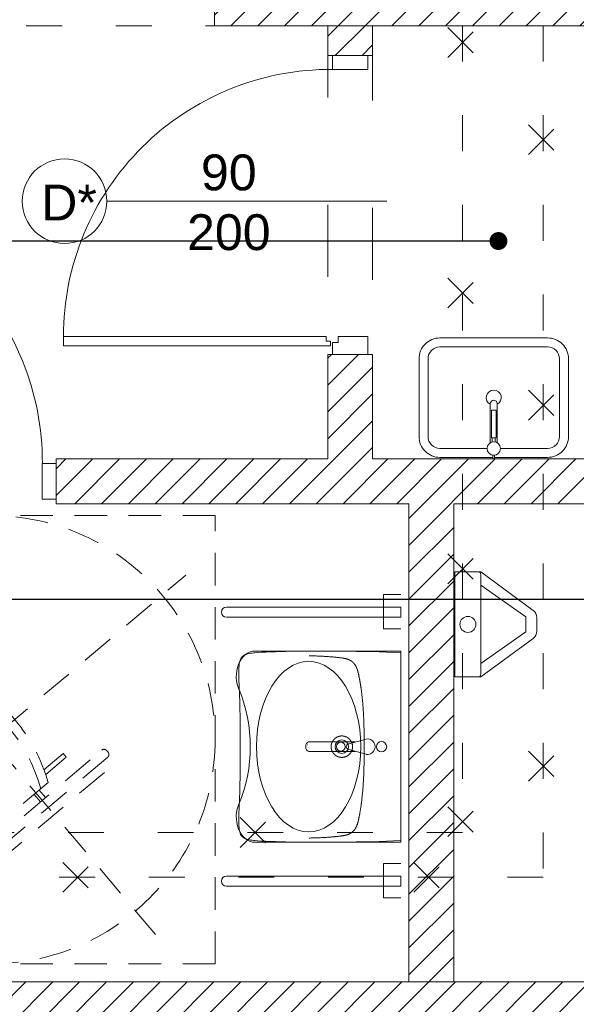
# Model space of a CAD drawing. Header units: millimetres. Extents: x 6506 to 43004, y 4581 to 25261.
# Tile 15 of 30: x 14970 to 15156, y 18766 to 19096. Entities that reach past the tile are written whole.
import ezdxf
from ezdxf import colors
from ezdxf.entities.mleader import LeaderData, LeaderLine
from ezdxf.math import Vec2, Vec3

# ---------------------------------------------------------------- set-up
doc = ezdxf.new("R2010")
doc.units = ezdxf.units.MM
for name, pattern in [('ACAD_ISO03W100', [30, 12, -18]), ('DASHED', [19.05, 12.7, -6.35]), ('KRESKOWA', [0.4, 0.24, -0.16])]:
    doc.linetypes.add(name, pattern=pattern)
doc.layers.get('0').update_dxf_attribs({"color": 251, "lineweight": 5})
for name, color, linetype, lineweight in [('A_DZIAŁOWA_PROJEKTOWANE', 251, 'Continuous', 5), ('A_HATCH', 251, 'Continuous', 5), ('A_HATCH_PROJEKTOWANE', 251, 'Continuous', 5), ('A_KONST_ISTNIEJĄCE', 251, 'Continuous', 5), ('A_OPISY', 251, 'Continuous', 5), ('A_WIDOK', 251, 'Continuous', 5), ('A_WIDOK 2PLAN', 251, 'Continuous', 5), ('A_WIDOK-NAD', 251, 'DASHED', 5), ('A_WYPOSAŻENIE', 251, 'Continuous', 5)]:
    doc.layers.add(name, color=color, linetype=linetype, lineweight=lineweight)
doc.layers.add('A_NIEWIDOCZNE  POMOCNICZE', color=251, linetype='ACAD_ISO03W100', lineweight=5, plot=False)
doc.styles.get("Standard").update_dxf_attribs({"font": 'arial.ttf'})
pattern_1 = [(45, (-1713.23, 355.087), (-4.490128, 4.490128), [])]

# ---------------------------------------------------------------- blocks, each defined once
blk = doc.blocks.new('FOTEL-K')
at = {"linetype": 'KRESKOWA', "ltscale": 5, "transparency": 33554687}
for p, q in [((-1.701, 11.602), (-11.602, -1.701)), ((11.602, 1.701), (-1.701, 11.602)), ((0.579, -9.418), (-0.579, 9.418)), ((3.475, 2.644), (3.778, -2.29)), ((-3.773, 2.198), (-3.469, -2.735)), ((2.185, 1.847), (2.007, 1.836)), ((2.007, 1.836), (2.064, 0.908)), ((2.246, 0.852), (2.185, 1.847)), ((-2.395, 1.565), (-2.217, 1.576)), ((-2.334, 0.57), (-2.395, 1.565)), ((-2.217, 1.576), (-2.16, 0.649)), ((11.602, 1.701), (1.701, -11.602)), ((2.533, 0.749), (2.85, -4.401)), ((9.418, 0.579), (-9.418, -0.579)), ((-2.29, -4.717), (-2.606, 0.433)), ((2.923, 0.336), (2.56, 0.314)), ((2.938, 0.09), (2.575, 0.068)), ((-2.579, -0.002), (-2.988, -0.027)), ((-2.564, -0.248), (-2.973, -0.273)), ((1.701, -11.602), (-11.602, -1.701)), ((-1.931, -6.611), (-2.025, -5.088)), ((-1.76, -6.6), (-1.853, -5.077)), ((2.447, -4.856), (-1.834, -5.12)), ((2.555, -6.335), (2.461, -4.812)), ((2.726, -6.325), (2.633, -4.801))]:
    blk.add_line(p, q, dxfattribs=at)
for points in [[(3.332, -2.811), (3.246, -2.816, -0.414214), (3.109, -2.695), (2.756, 3.056, -0.414214), (2.877, 3.192), (2.963, 3.198, -0.414214), (3.099, 3.077), (3.453, -2.674, -0.414214)], [(-2.923, -3.195), (-3.009, -3.201, -0.414214), (-3.145, -3.08), (-3.499, 2.671, -0.414214), (-3.378, 2.808), (-3.292, 2.813, -0.414214), (-3.155, 2.693), (-2.802, -3.059, -0.414214)], [(3.416, -5.587), (3.339, -5.592, -0.414214), (3.248, -5.512), (3.156, -4.014, -0.414214), (3.237, -3.923), (3.314, -3.918, -0.414214), (3.405, -3.999), (3.497, -5.496, -0.414214)], [(-2.706, -5.964), (-2.629, -5.959, 0.414214), (-2.549, -5.868), (-2.641, -4.37, 0.414214), (-2.732, -4.29), (-2.809, -4.295, 0.414214), (-2.89, -4.386), (-2.798, -5.883, 0.414214)]]:
    blk.add_lwpolyline(points, format="xyb", close=True, dxfattribs=at)
for points in [[(-1.85, -7.934), (-1.931, -6.611), (-0.046, -6.495), (0.035, -7.818)], [(2.808, -7.648), (2.726, -6.325), (0.841, -6.441), (0.922, -7.764)]]:
    blk.add_lwpolyline(points, close=True, dxfattribs=at)
blk.add_circle((0, 0), 8.291, dxfattribs=at)
for centre, radius, start, end in [((0.309, -5.033), 6.195, 68.9594, 118.0744), ((0.331, -5.388), 6.195, 68.9594, 118.0744), ((-1.86, -4.69), 0.43, 183.5169, 273.5169), ((2.421, -4.427), 0.43, 273.5169, 3.5169)]:
    blk.add_arc(centre, radius, start, end, dxfattribs=at)
blk = doc.blocks.new('umywalka NP')
for p, q in [((49.49, 65), (0, 65)), ((0, 65), (0, 0)), ((11.78, 35.1), (17.66, 33.49)), ((15.46, 34.09), (31.28, 34.09)), ((11.78, 29.9), (17.66, 31.51)), ((15.49, 30.9), (31.28, 30.9)), ((31.65, 31.87), (31.65, 31.87)), ((31.65, 31.87), (31.76, 31.87)), ((31.76, 31.87), (31.65, 31.87)), ((31.76, 31.87), (31.76, 31.87)), ((0, 0), (49.49, 0)), ((49.78, 0.6), (49.58, 0.58))]:
    blk.add_line(p, q)
blk.add_lwpolyline([(35.91, 64.95, 0.001984), (32.28, 64.99), (24.22, 65), (15.16, 64.89), (7.27, 64.68), (0, 64.37), (0, 32.5), (0, 0.64), (7.27, 0.32), (15.16, 0.11), (24.22, 0), (32.28, 0.01, 0.001984), (35.91, 0.05)], format="xyb")
for points in [[(35.91, 64.95), (37.17, 64.92), (39.08, 64.88), (40.87, 64.83), (42.59, 64.78), (44.23, 64.72), (45.79, 64.65), (47.25, 64.57), (48.62, 64.49), (49.58, 64.42)], [(49.78, 64.4), (49.58, 64.42)], [(49.78, 64.4), (49.85, 64.39), (50.44, 64.32), (51.01, 64.24), (51.54, 64.14), (52.04, 64.01), (52.5, 63.86), (52.93, 63.67), (53.31, 63.46), (53.64, 63.22), (53.93, 62.95), (54.18, 62.64), (54.4, 62.29), (54.58, 61.89), (54.71, 61.46), (54.8, 60.99), (54.87, 60.5), (54.92, 59.97), (54.96, 59.4), (54.98, 58.81), (55, 58.19), (55, 57.54), (55, 56.87), (54.99, 56.17), (54.97, 55.44), (54.94, 54.69), (54.91, 53.91), (54.84, 52.24), (54.8, 51.34), (54.77, 50.4), (54.73, 49.41), (54.7, 48.37), (54.67, 47.26), (54.64, 46.08), (54.61, 44.83), (54.59, 43.49), (54.56, 42.04), (54.54, 40.47), (54.52, 38.77), (54.51, 36.89), (54.5, 34.8), (54.5, 32.5), (54.5, 30.2), (54.51, 28.11), (54.52, 26.24), (54.54, 24.53), (54.56, 22.96), (54.59, 21.51), (54.61, 20.17), (54.64, 18.92), (54.67, 17.74), (54.7, 16.63), (54.73, 15.59), (54.77, 14.6), (54.8, 13.66), (54.84, 12.76), (54.91, 11.09), (54.94, 10.31), (54.97, 9.56), (54.99, 8.83), (55, 8.14), (55, 7.46), (55, 6.81), (54.98, 6.19), (54.96, 5.6), (54.92, 5.04), (54.87, 4.51), (54.8, 4.01), (54.71, 3.54), (54.58, 3.11), (54.4, 2.71), (54.18, 2.36), (53.93, 2.05), (53.64, 1.78), (53.31, 1.54), (52.93, 1.33), (52.5, 1.14), (52.04, 0.99), (51.54, 0.86), (51.01, 0.76), (50.44, 0.68), (49.85, 0.61), (49.78, 0.6)], [(12.4, 32.67), (12.4, 33.36), (12.4, 34.06), (12.41, 34.41), (12.41, 34.76), (12.41, 35.1), (12.41, 35.45), (12.41, 35.8), (12.42, 36.15), (12.42, 36.5), (12.43, 36.84), (12.43, 37.19), (12.44, 37.54), (12.44, 37.89), (12.45, 38.24), (12.46, 38.58), (12.46, 38.93), (12.47, 39.28), (12.48, 39.63), (12.49, 39.98), (12.5, 40.32), (12.51, 40.67), (12.52, 41.02), (12.54, 41.37), (12.55, 41.71), (12.56, 42.06), (12.58, 42.41), (12.59, 42.76), (12.61, 43.1), (12.63, 43.45), (12.64, 43.8), (12.66, 44.15), (12.68, 44.49), (12.7, 44.84), (12.73, 45.19), (12.75, 45.54), (12.77, 45.88), (12.8, 46.23), (12.82, 46.58), (12.85, 46.92), (12.88, 47.27), (12.91, 47.62), (12.94, 47.96), (12.97, 48.31), (13, 48.66), (13.04, 49), (13.07, 49.35), (13.11, 49.7), (13.15, 50.04), (13.18, 50.39), (13.2, 50.56), (13.23, 50.73), (13.25, 50.91), (13.27, 51.08), (13.29, 51.25), (13.31, 51.42), (13.33, 51.6), (13.36, 51.77), (13.38, 51.94), (13.4, 52.11), (13.43, 52.29), (13.45, 52.46), (13.48, 52.63), (13.5, 52.8), (13.53, 52.97), (13.55, 53.15), (13.58, 53.32), (13.61, 53.49), (13.63, 53.66), (13.66, 53.83), (13.69, 54.01), (13.72, 54.18), (13.75, 54.35), (13.78, 54.52), (13.81, 54.69), (13.84, 54.86), (13.87, 55.03), (13.9, 55.21), (13.93, 55.38), (13.96, 55.55), (14, 55.72), (14.03, 55.89), (14.06, 56.06), (14.1, 56.23), (14.13, 56.4), (14.17, 56.57), (14.2, 56.74), (14.24, 56.91), (14.27, 57.08), (14.31, 57.25), (14.35, 57.42), (14.39, 57.59), (14.43, 57.76), (14.45, 57.85), (14.47, 57.93), (14.49, 58.01), (14.51, 58.1), (14.53, 58.18), (14.56, 58.27), (14.58, 58.35), (14.6, 58.43), (14.63, 58.52), (14.65, 58.6), (14.68, 58.68), (14.71, 58.77), (14.73, 58.85), (14.76, 58.93), (14.79, 59.01), (14.82, 59.1), (14.85, 59.18), (14.88, 59.26), (14.91, 59.34), (14.95, 59.42), (14.98, 59.5), (15.02, 59.58), (15.05, 59.66), (15.09, 59.74), (15.13, 59.82), (15.17, 59.89), (15.21, 59.97), (15.25, 60.05), (15.29, 60.12), (15.34, 60.2), (15.38, 60.27), (15.43, 60.35), (15.48, 60.42), (15.52, 60.49), (15.57, 60.56), (15.62, 60.63), (15.68, 60.7), (15.73, 60.77), (15.78, 60.84), (15.84, 60.91), (15.89, 60.98), (15.92, 61.01), (15.95, 61.04), (15.98, 61.07), (16.01, 61.11), (16.04, 61.14), (16.07, 61.17), (16.1, 61.2), (16.13, 61.23), (16.16, 61.26), (16.19, 61.29), (16.22, 61.32), (16.25, 61.35), (16.28, 61.38), (16.32, 61.41), (16.35, 61.44), (16.38, 61.47), (16.41, 61.5), (16.45, 61.53), (16.48, 61.56), (16.51, 61.58), (16.55, 61.61), (16.58, 61.64), (16.62, 61.66), (16.65, 61.69), (16.69, 61.72), (16.72, 61.74), (16.76, 61.77), (16.79, 61.79), (16.83, 61.82), (16.86, 61.84), (16.9, 61.86), (16.94, 61.89), (16.97, 61.91), (17.01, 61.93), (17.05, 61.96), (17.09, 61.98), (17.12, 62), (17.16, 62.02), (17.2, 62.04), (17.24, 62.06), (17.28, 62.08), (17.32, 62.1), (17.36, 62.12), (17.4, 62.14), (17.43, 62.16), (17.47, 62.18), (17.51, 62.19), (17.55, 62.21), (17.59, 62.23), (17.63, 62.24), (17.71, 62.28), (17.8, 62.31), (17.88, 62.34), (17.96, 62.37), (18.04, 62.4), (18.12, 62.42), (18.21, 62.45), (18.29, 62.47), (18.37, 62.5), (18.46, 62.52), (18.54, 62.54), (18.63, 62.56), (18.71, 62.58), (18.8, 62.6), (18.88, 62.62), (18.97, 62.64), (19.05, 62.66), (19.14, 62.67), (19.22, 62.69), (19.31, 62.71), (19.39, 62.72), (19.48, 62.73), (19.57, 62.75), (19.65, 62.76), (19.82, 62.79), (20, 62.81), (20.17, 62.84), (20.34, 62.86), (20.51, 62.88), (20.69, 62.9), (20.86, 62.93), (21.03, 62.95), (21.2, 62.97), (21.38, 62.99), (21.55, 63.01), (21.72, 63.03), (21.9, 63.05), (22.07, 63.06), (22.24, 63.08), (22.42, 63.1), (22.59, 63.11), (22.76, 63.13), (22.93, 63.15), (23.11, 63.16), (23.28, 63.18), (23.45, 63.19), (23.63, 63.21), (23.8, 63.22), (23.97, 63.23), (24.15, 63.25), (24.5, 63.27), (24.84, 63.3), (25.19, 63.32), (25.54, 63.34), (25.88, 63.36), (26.23, 63.38), (26.58, 63.4), (26.93, 63.42), (27.27, 63.43), (27.62, 63.45), (27.97, 63.46), (28.32, 63.47), (28.67, 63.49), (29.01, 63.5), (29.36, 63.51), (29.71, 63.52), (30.06, 63.53), (30.23, 63.53), (30.4, 63.53), (30.75, 63.54), (30.93, 63.54), (31.01, 63.54), (31.1, 63.54)], [(12.4, 32.5), (12.4, 31.8), (12.4, 31.11), (12.41, 30.76), (12.41, 30.41), (12.41, 30.06), (12.41, 29.72), (12.41, 29.37), (12.42, 29.02), (12.42, 28.67), (12.43, 28.32), (12.43, 27.98), (12.44, 27.63), (12.44, 27.28), (12.45, 26.93), (12.46, 26.58), (12.46, 26.24), (12.47, 25.89), (12.48, 25.54), (12.49, 25.19), (12.5, 24.84), (12.51, 24.5), (12.52, 24.15), (12.54, 23.8), (12.55, 23.45), (12.56, 23.11), (12.58, 22.76), (12.59, 22.41), (12.61, 22.06), (12.63, 21.72), (12.64, 21.37), (12.66, 21.02), (12.68, 20.67), (12.7, 20.33), (12.73, 19.98), (12.75, 19.63), (12.77, 19.28), (12.8, 18.94), (12.82, 18.59), (12.85, 18.24), (12.88, 17.9), (12.91, 17.55), (12.94, 17.2), (12.97, 16.86), (13, 16.51), (13.04, 16.16), (13.07, 15.82), (13.11, 15.47), (13.15, 15.13), (13.18, 14.78), (13.2, 14.61), (13.23, 14.43), (13.25, 14.26), (13.27, 14.09), (13.29, 13.92), (13.31, 13.74), (13.33, 13.57), (13.36, 13.4), (13.38, 13.23), (13.4, 13.05), (13.43, 12.88), (13.45, 12.71), (13.48, 12.54), (13.5, 12.36), (13.53, 12.19), (13.55, 12.02), (13.58, 11.85), (13.61, 11.68), (13.63, 11.51), (13.66, 11.33), (13.69, 11.16), (13.72, 10.99), (13.75, 10.82), (13.78, 10.65), (13.81, 10.48), (13.84, 10.3), (13.87, 10.13), (13.9, 9.96), (13.93, 9.79), (13.96, 9.62), (14, 9.45), (14.03, 9.28), (14.06, 9.11), (14.1, 8.94), (14.13, 8.77), (14.17, 8.6), (14.2, 8.43), (14.24, 8.26), (14.27, 8.09), (14.31, 7.92), (14.35, 7.75), (14.39, 7.58), (14.43, 7.41), (14.45, 7.32), (14.47, 7.24), (14.49, 7.15), (14.51, 7.07), (14.53, 6.98), (14.56, 6.9), (14.58, 6.82), (14.6, 6.73), (14.63, 6.65), (14.65, 6.57), (14.68, 6.48), (14.71, 6.4), (14.73, 6.32), (14.76, 6.24), (14.79, 6.15), (14.82, 6.07), (14.85, 5.99), (14.88, 5.91), (14.91, 5.83), (14.95, 5.75), (14.98, 5.67), (15.02, 5.59), (15.05, 5.51), (15.09, 5.43), (15.13, 5.35), (15.17, 5.27), (15.21, 5.2), (15.25, 5.12), (15.29, 5.05), (15.34, 4.97), (15.38, 4.9), (15.43, 4.82), (15.48, 4.75), (15.52, 4.68), (15.57, 4.6), (15.62, 4.53), (15.68, 4.46), (15.73, 4.39), (15.78, 4.33), (15.84, 4.26), (15.89, 4.19), (15.92, 4.16), (15.95, 4.13), (15.98, 4.09), (16.01, 4.06), (16.04, 4.03), (16.07, 4), (16.1, 3.97), (16.13, 3.94), (16.16, 3.9), (16.19, 3.87), (16.22, 3.84), (16.25, 3.81), (16.28, 3.78), (16.32, 3.75), (16.35, 3.73), (16.38, 3.7), (16.41, 3.67), (16.45, 3.64), (16.48, 3.61), (16.51, 3.58), (16.55, 3.56), (16.58, 3.53), (16.62, 3.5), (16.65, 3.48), (16.69, 3.45), (16.72, 3.43), (16.76, 3.4), (16.79, 3.38), (16.83, 3.35), (16.86, 3.33), (16.9, 3.3), (16.94, 3.28), (16.97, 3.26), (17.01, 3.23), (17.05, 3.21), (17.09, 3.19), (17.12, 3.17), (17.16, 3.15), (17.2, 3.13), (17.24, 3.11), (17.28, 3.09), (17.32, 3.07), (17.36, 3.05), (17.4, 3.03), (17.43, 3.01), (17.47, 2.99), (17.51, 2.97), (17.55, 2.96), (17.59, 2.94), (17.63, 2.92), (17.71, 2.89), (17.8, 2.86), (17.88, 2.83), (17.96, 2.8), (18.04, 2.77), (18.12, 2.74), (18.21, 2.72), (18.29, 2.69), (18.37, 2.67), (18.46, 2.65), (18.54, 2.63), (18.63, 2.6), (18.71, 2.58), (18.8, 2.56), (18.88, 2.55), (18.97, 2.53), (19.05, 2.51), (19.14, 2.49), (19.22, 2.48), (19.31, 2.46), (19.39, 2.45), (19.48, 2.43), (19.57, 2.42), (19.65, 2.41), (19.82, 2.38), (20, 2.35), (20.17, 2.33), (20.34, 2.31), (20.51, 2.28), (20.69, 2.26), (20.86, 2.24), (21.03, 2.22), (21.2, 2.2), (21.38, 2.18), (21.55, 2.16), (21.72, 2.14), (21.9, 2.12), (22.07, 2.1), (22.24, 2.09), (22.42, 2.07), (22.59, 2.05), (22.76, 2.04), (22.93, 2.02), (23.11, 2.01), (23.28, 1.99), (23.45, 1.98), (23.63, 1.96), (23.8, 1.95), (23.97, 1.93), (24.15, 1.92), (24.5, 1.9), (24.84, 1.87), (25.19, 1.85), (25.54, 1.83), (25.88, 1.81), (26.23, 1.79), (26.58, 1.77), (26.93, 1.75), (27.27, 1.74), (27.62, 1.72), (27.97, 1.71), (28.32, 1.69), (28.67, 1.68), (29.01, 1.67), (29.36, 1.66), (29.71, 1.65), (30.06, 1.64), (30.23, 1.64), (30.4, 1.63), (30.75, 1.63), (30.93, 1.63), (31.01, 1.63), (31.1, 1.63)], [(35.91, 0.05), (37.17, 0.08), (39.08, 0.12), (40.87, 0.17), (42.59, 0.22), (44.23, 0.28), (45.79, 0.35), (47.25, 0.43), (48.62, 0.51), (49.58, 0.58)]]:
    blk.add_lwpolyline(points)
blk.add_lwpolyline([(20.92, 36.02), (20.89, 36.03), (20.87, 36.04), (20.84, 36.04), (20.82, 36.05), (20.79, 36.06), (20.77, 36.06), (20.74, 36.07), (20.72, 36.07), (20.69, 36.08), (20.67, 36.08), (20.64, 36.09), (20.61, 36.09), (20.59, 36.1), (20.56, 36.1), (20.54, 36.1), (20.51, 36.11), (20.49, 36.11), (20.46, 36.11), (20.43, 36.12), (20.41, 36.12), (20.38, 36.12), (20.36, 36.13), (20.33, 36.13), (20.3, 36.13), (20.28, 36.13), (20.25, 36.13), (20.23, 36.14), (20.2, 36.14), (20.18, 36.14), (20.15, 36.14), (20.12, 36.14), (20.1, 36.14), (20.07, 36.14), (20.05, 36.14), (20.02, 36.14), (19.99, 36.14), (19.97, 36.14), (19.94, 36.14), (19.92, 36.14), (19.89, 36.14), (19.86, 36.14), (19.84, 36.14), (19.81, 36.14), (19.79, 36.14), (19.76, 36.13), (19.73, 36.13), (19.71, 36.13), (19.68, 36.13), (19.66, 36.12), (19.63, 36.12), (19.6, 36.12), (19.58, 36.12), (19.55, 36.11), (19.53, 36.11), (19.5, 36.11), (19.47, 36.1), (19.45, 36.1), (19.42, 36.09), (19.4, 36.09), (19.37, 36.09), (19.35, 36.08), (19.32, 36.08), (19.3, 36.07), (19.27, 36.07), (19.24, 36.06), (19.22, 36.05), (19.19, 36.05), (19.17, 36.04), (19.14, 36.04), (19.12, 36.03), (19.09, 36.02), (19.07, 36.02), (19.04, 36.01), (19.02, 36), (18.99, 36), (18.97, 35.99), (18.94, 35.98), (18.92, 35.98), (18.89, 35.97), (18.87, 35.96), (18.84, 35.95), (18.82, 35.94), (18.79, 35.93), (18.77, 35.93), (18.75, 35.92), (18.72, 35.91), (18.7, 35.9), (18.67, 35.89), (18.65, 35.88), (18.62, 35.87), (18.6, 35.86), (18.58, 35.85), (18.55, 35.84), (18.53, 35.83), (18.5, 35.82), (18.48, 35.81), (18.46, 35.8), (18.43, 35.79), (18.41, 35.78), (18.39, 35.77), (18.36, 35.75), (18.34, 35.74), (18.32, 35.73), (18.29, 35.72), (18.27, 35.71), (18.25, 35.69), (18.23, 35.68), (18.2, 35.67), (18.18, 35.66), (18.16, 35.64), (18.13, 35.63), (18.11, 35.62), (18.09, 35.6), (18.07, 35.59), (18.05, 35.58), (18.02, 35.56), (18, 35.55), (17.98, 35.53), (17.96, 35.52), (17.94, 35.51), (17.92, 35.49), (17.89, 35.48), (17.87, 35.46), (17.85, 35.45), (17.83, 35.43), (17.81, 35.41), (17.79, 35.4), (17.77, 35.38), (17.75, 35.37), (17.73, 35.35), (17.71, 35.34), (17.69, 35.32), (17.67, 35.3), (17.65, 35.29), (17.63, 35.27), (17.61, 35.25), (17.59, 35.24), (17.57, 35.22), (17.55, 35.2), (17.53, 35.18), (17.51, 35.17), (17.49, 35.15), (17.47, 35.13), (17.45, 35.11), (17.44, 35.09), (17.42, 35.08), (17.4, 35.06), (17.38, 35.04), (17.36, 35.02), (17.34, 35), (17.33, 34.98), (17.31, 34.96), (17.29, 34.94), (17.27, 34.92), (17.26, 34.9), (17.24, 34.88), (17.22, 34.87), (17.21, 34.85), (17.19, 34.83), (17.17, 34.81), (17.16, 34.79), (17.14, 34.76), (17.12, 34.74), (17.11, 34.72), (17.09, 34.7), (17.08, 34.68), (17.06, 34.66), (17.05, 34.64), (17.03, 34.62), (17.02, 34.6), (17, 34.58), (16.99, 34.56), (16.97, 34.53), (16.96, 34.51), (16.94, 34.49), (16.93, 34.47), (16.91, 34.45), (16.9, 34.42), (16.89, 34.4), (16.87, 34.38), (16.86, 34.36), (16.85, 34.34), (16.83, 34.31), (16.82, 34.29), (16.81, 34.27), (16.8, 34.24), (16.78, 34.22), (16.77, 34.2), (16.76, 34.18), (16.75, 34.15), (16.73, 34.13), (16.72, 34.11), (16.71, 34.08), (16.7, 34.06), (16.69, 34.04), (16.68, 34.01), (16.67, 33.99), (16.66, 33.96), (16.65, 33.94), (16.64, 33.92), (16.63, 33.89), (16.62, 33.87), (16.61, 33.85), (16.6, 33.82), (16.59, 33.8), (16.58, 33.77), (16.57, 33.75), (16.56, 33.72), (16.55, 33.7), (16.54, 33.67), (16.54, 33.65), (16.53, 33.63), (16.52, 33.6), (16.51, 33.58), (16.51, 33.55), (16.5, 33.53), (16.49, 33.5), (16.48, 33.48), (16.48, 33.45), (16.47, 33.43), (16.46, 33.4), (16.46, 33.38), (16.45, 33.35), (16.45, 33.32), (16.44, 33.3), (16.43, 33.27), (16.43, 33.25), (16.42, 33.22), (16.42, 33.2), (16.41, 33.17), (16.41, 33.15), (16.4, 33.12), (16.4, 33.1), (16.4, 33.07), (16.39, 33.04), (16.39, 33.02), (16.38, 32.99), (16.38, 32.97), (16.38, 32.94), (16.38, 32.92), (16.37, 32.89), (16.37, 32.86), (16.37, 32.84), (16.36, 32.81), (16.36, 32.79), (16.36, 32.76), (16.36, 32.73), (16.36, 32.71), (16.36, 32.68), (16.36, 32.66), (16.35, 32.63), (16.35, 32.6), (16.35, 32.58), (16.35, 32.55), (16.35, 32.53), (16.35, 32.5), (16.35, 32.47), (16.35, 32.45), (16.35, 32.42), (16.35, 32.4), (16.35, 32.37), (16.36, 32.34), (16.36, 32.32), (16.36, 32.29), (16.36, 32.27), (16.36, 32.24), (16.36, 32.22), (16.36, 32.19), (16.37, 32.16), (16.37, 32.14), (16.37, 32.11), (16.38, 32.09), (16.38, 32.06), (16.38, 32.03), (16.38, 32.01), (16.39, 31.98), (16.39, 31.96), (16.4, 31.93), (16.4, 31.91), (16.4, 31.88), (16.41, 31.85), (16.41, 31.83), (16.42, 31.8), (16.42, 31.78), (16.43, 31.75), (16.43, 31.73), (16.44, 31.7), (16.45, 31.68), (16.45, 31.65), (16.46, 31.63), (16.46, 31.6), (16.47, 31.58), (16.48, 31.55), (16.48, 31.53), (16.49, 31.5), (16.5, 31.48), (16.51, 31.45), (16.51, 31.43), (16.52, 31.4), (16.53, 31.38), (16.54, 31.35), (16.54, 31.33), (16.55, 31.3), (16.56, 31.28), (16.57, 31.25), (16.58, 31.23), (16.59, 31.2), (16.6, 31.18), (16.61, 31.16), (16.62, 31.13), (16.63, 31.11), (16.64, 31.08), (16.65, 31.06), (16.66, 31.04), (16.67, 31.01), (16.68, 30.99), (16.69, 30.96), (16.7, 30.94), (16.71, 30.92), (16.72, 30.89), (16.73, 30.87), (16.75, 30.85), (16.76, 30.83), (16.77, 30.8), (16.78, 30.78), (16.8, 30.76), (16.81, 30.73), (16.82, 30.71), (16.83, 30.69), (16.85, 30.67), (16.86, 30.64), (16.87, 30.62), (16.89, 30.6), (16.9, 30.58), (16.91, 30.55), (16.93, 30.53), (16.94, 30.51), (16.96, 30.49), (16.97, 30.47), (16.99, 30.45), (17, 30.42), (17.02, 30.4), (17.03, 30.38), (17.05, 30.36), (17.06, 30.34), (17.08, 30.32), (17.09, 30.3), (17.11, 30.28), (17.12, 30.26), (17.14, 30.24), (17.16, 30.22), (17.17, 30.2), (17.19, 30.18), (17.21, 30.16), (17.22, 30.14), (17.24, 30.12), (17.26, 30.1), (17.27, 30.08), (17.29, 30.06), (17.31, 30.04), (17.33, 30.02), (17.34, 30), (17.36, 29.98), (17.38, 29.96), (17.4, 29.94), (17.42, 29.93), (17.44, 29.91), (17.45, 29.89), (17.47, 29.87), (17.49, 29.85), (17.51, 29.84), (17.53, 29.82), (17.55, 29.8), (17.57, 29.78), (17.59, 29.77), (17.61, 29.75), (17.63, 29.73), (17.65, 29.72), (17.67, 29.7), (17.69, 29.68), (17.71, 29.67), (17.73, 29.65), (17.75, 29.63), (17.77, 29.62), (17.79, 29.6), (17.81, 29.59), (17.83, 29.57), (17.85, 29.56), (17.87, 29.54), (17.89, 29.53), (17.92, 29.51), (17.94, 29.5), (17.96, 29.48), (17.98, 29.47), (18, 29.45), (18.02, 29.44), (18.05, 29.42), (18.07, 29.41), (18.09, 29.4), (18.11, 29.38), (18.13, 29.37), (18.16, 29.36), (18.18, 29.34), (18.2, 29.33), (18.23, 29.32), (18.25, 29.31), (18.27, 29.29), (18.29, 29.28), (18.32, 29.27), (18.34, 29.26), (18.36, 29.25), (18.39, 29.24), (18.41, 29.22), (18.43, 29.21), (18.46, 29.2), (18.48, 29.19), (18.5, 29.18), (18.53, 29.17), (18.55, 29.16), (18.58, 29.15), (18.6, 29.14), (18.62, 29.13), (18.65, 29.12), (18.67, 29.11), (18.7, 29.1), (18.72, 29.09), (18.75, 29.08), (18.77, 29.07), (18.79, 29.07), (18.82, 29.06), (18.84, 29.05), (18.87, 29.04), (18.89, 29.03), (18.92, 29.03), (18.94, 29.02), (18.97, 29.01), (18.99, 29), (19.02, 29), (19.04, 28.99), (19.07, 28.98), (19.09, 28.98), (19.12, 28.97), (19.14, 28.96), (19.17, 28.96), (19.19, 28.95), (19.22, 28.95), (19.24, 28.94), (19.27, 28.94), (19.3, 28.93), (19.32, 28.92), (19.35, 28.92), (19.37, 28.92), (19.4, 28.91), (19.42, 28.91), (19.45, 28.9), (19.47, 28.9), (19.5, 28.89), (19.53, 28.89), (19.55, 28.89), (19.58, 28.88), (19.6, 28.88), (19.63, 28.88), (19.66, 28.88), (19.68, 28.87), (19.71, 28.87), (19.73, 28.87), (19.76, 28.87), (19.79, 28.87), (19.81, 28.86), (19.84, 28.86), (19.86, 28.86), (19.89, 28.86), (19.92, 28.86), (19.94, 28.86), (19.97, 28.86), (19.99, 28.86), (20.02, 28.86), (20.05, 28.86), (20.07, 28.86), (20.1, 28.86), (20.12, 28.86), (20.15, 28.86), (20.18, 28.86), (20.2, 28.86), (20.23, 28.86), (20.25, 28.87), (20.28, 28.87), (20.3, 28.87), (20.33, 28.87), (20.36, 28.88), (20.38, 28.88), (20.41, 28.88), (20.43, 28.88), (20.46, 28.89), (20.49, 28.89), (20.51, 28.89), (20.54, 28.9), (20.56, 28.9), (20.59, 28.91), (20.61, 28.91), (20.64, 28.91), (20.67, 28.92), (20.69, 28.92), (20.72, 28.93), (20.74, 28.93), (20.77, 28.94), (20.79, 28.95), (20.82, 28.95), (20.84, 28.96), (20.87, 28.96), (20.89, 28.97), (20.92, 28.98), (20.95, 28.99), (20.99, 29), (21.03, 29.01), (21.06, 29.02), (21.1, 29.03), (21.13, 29.04), (21.17, 29.05), (21.2, 29.06), (21.24, 29.08), (21.28, 29.09), (21.31, 29.1), (21.35, 29.12), (21.38, 29.13), (21.41, 29.14), (21.45, 29.16), (21.48, 29.17), (21.52, 29.19), (21.55, 29.21), (21.58, 29.22), (21.62, 29.24), (21.65, 29.26), (21.69, 29.27), (21.72, 29.29), (21.75, 29.31), (21.78, 29.33), (21.82, 29.34), (21.85, 29.36), (21.88, 29.38), (21.91, 29.4), (21.94, 29.42), (21.98, 29.44), (22.01, 29.46), (22.04, 29.48), (22.07, 29.5), (22.1, 29.53), (22.13, 29.55), (22.16, 29.57), (22.19, 29.59), (22.22, 29.61), (22.25, 29.64), (22.28, 29.66), (22.31, 29.68), (22.34, 29.71), (22.37, 29.73), (22.4, 29.76), (22.42, 29.78), (22.45, 29.81), (22.48, 29.83), (22.51, 29.86), (22.53, 29.88), (22.56, 29.91), (22.59, 29.94), (22.61, 29.96), (22.64, 29.99), (22.66, 30.02), (22.69, 30.04), (22.71, 30.07), (22.74, 30.1), (22.76, 30.13), (22.79, 30.16), (22.81, 30.19), (22.84, 30.21), (22.86, 30.24), (22.88, 30.27), (22.91, 30.3), (22.93, 30.33), (22.95, 30.36), (22.97, 30.39), (22.99, 30.42), (23.01, 30.45), (23.04, 30.49), (23.06, 30.52), (23.08, 30.55), (23.1, 30.58), (23.12, 30.61), (23.14, 30.64), (23.15, 30.68), (23.17, 30.71), (23.19, 30.74), (23.21, 30.77), (23.23, 30.81), (23.24, 30.84), (23.26, 30.87), (23.28, 30.91), (23.29, 30.94), (23.31, 30.98), (23.32, 31.01), (23.34, 31.04), (23.35, 31.08), (23.37, 31.11), (23.38, 31.15), (23.4, 31.18), (23.41, 31.22), (23.42, 31.25), (23.44, 31.29), (23.45, 31.32), (23.46, 31.36), (23.47, 31.39), (23.48, 31.43), (23.49, 31.47), (23.5, 31.5), (23.51, 31.54), (23.52, 31.57), (23.53, 31.61), (23.54, 31.65), (23.55, 31.68), (23.56, 31.72), (23.57, 31.76), (23.57, 31.79), (23.58, 31.83), (23.59, 31.87), (23.59, 31.9), (23.6, 31.94), (23.6, 31.98), (23.61, 32.02), (23.61, 32.05), (23.62, 32.09), (23.62, 32.13), (23.63, 32.16), (23.63, 32.2), (23.63, 32.24), (23.64, 32.28), (23.64, 32.31), (23.64, 32.35), (23.64, 32.39), (23.64, 32.43), (23.64, 32.46), (23.64, 32.5), (23.64, 32.54), (23.64, 32.58), (23.64, 32.61), (23.64, 32.65), (23.64, 32.69), (23.64, 32.72), (23.63, 32.76), (23.63, 32.8), (23.63, 32.84), (23.62, 32.87), (23.62, 32.91), (23.61, 32.95), (23.61, 32.99), (23.6, 33.02), (23.6, 33.06), (23.59, 33.1), (23.59, 33.13), (23.58, 33.17), (23.57, 33.21), (23.57, 33.24), (23.56, 33.28), (23.55, 33.32), (23.54, 33.35), (23.53, 33.39), (23.52, 33.43), (23.51, 33.46), (23.5, 33.5), (23.49, 33.53), (23.48, 33.57), (23.47, 33.61), (23.46, 33.64), (23.45, 33.68), (23.44, 33.71), (23.42, 33.75), (23.41, 33.78), (23.4, 33.82), (23.38, 33.85), (23.37, 33.89), (23.35, 33.92), (23.34, 33.96), (23.32, 33.99), (23.31, 34.02), (23.29, 34.06), (23.28, 34.09), (23.26, 34.13), (23.24, 34.16), (23.23, 34.19), (23.21, 34.23), (23.19, 34.26), (23.17, 34.29), (23.15, 34.32), (23.14, 34.36), (23.12, 34.39), (23.1, 34.42), (23.08, 34.45), (23.06, 34.48), (23.04, 34.51), (23.01, 34.55), (22.99, 34.58), (22.97, 34.61), (22.95, 34.64), (22.93, 34.67), (22.91, 34.7), (22.88, 34.73), (22.86, 34.76), (22.84, 34.79), (22.81, 34.82), (22.79, 34.84), (22.76, 34.87), (22.74, 34.9), (22.71, 34.93), (22.69, 34.96), (22.66, 34.98), (22.64, 35.01), (22.61, 35.04), (22.59, 35.07), (22.56, 35.09), (22.53, 35.12), (22.51, 35.14), (22.48, 35.17), (22.45, 35.19), (22.42, 35.22), (22.4, 35.24), (22.37, 35.27), (22.34, 35.29), (22.31, 35.32), (22.28, 35.34), (22.25, 35.36), (22.22, 35.39), (22.19, 35.41), (22.16, 35.43), (22.13, 35.45), (22.1, 35.48), (22.07, 35.5), (22.04, 35.52), (22.01, 35.54), (21.98, 35.56), (21.94, 35.58), (21.91, 35.6), (21.88, 35.62), (21.85, 35.64), (21.82, 35.66), (21.78, 35.68), (21.75, 35.69), (21.72, 35.71), (21.69, 35.73), (21.65, 35.75), (21.62, 35.76), (21.58, 35.78), (21.55, 35.8), (21.52, 35.81), (21.48, 35.83), (21.45, 35.84), (21.41, 35.86), (21.38, 35.87), (21.35, 35.88), (21.31, 35.9), (21.28, 35.91), (21.24, 35.92), (21.2, 35.94), (21.17, 35.95), (21.13, 35.96), (21.1, 35.97), (21.06, 35.98), (21.03, 35.99), (20.99, 36.01), (20.95, 36.02)], close=True)
blk.add_lwpolyline([(22.3, 32.5, 1), (17.7, 32.5, 1)], format="xyb", close=True)
blk.add_circle((6.5, 32.5), 1.75)
at = {"extrusion": (0, 0, -1)}
for centre, major_axis, ratio, start_param, end_param in [((49.49, 56.38), (0, -8.62), 0.740076, 3.141593, 5.289261), ((79.76, 32.5), (0, -38.74), 0.740076, 1.046808, 2.098245), ((11.32, 32.5), (1.87, -1.87), 1, 0.610407, 4.101981), ((17.48, 32.5), (0.708, -0.708), 1, 4.107708, 6.887866), ((20.33, 32.5), (-1.06, -1.06), 1, -0.785398, 5.497787), ((31.28, 32.49), (0, -1.59), 0.623935, 3.141593, 6.283185), ((49.49, 8.62), (0, -8.62), 0.740076, 4.135517, 6.283185)]:
    blk.add_ellipse(centre, major_axis=major_axis, ratio=ratio, start_param=start_param, end_param=end_param, dxfattribs=at)
at = {"ltscale": 3}
blk.add_ellipse((31.28, 32.49), major_axis=(0, -29), ratio=0.610345, dxfattribs=at)
blk = doc.blocks.new('umywalka dla niepełnosprawnych')
for p, q in [((0, 50.87), (-5.71, 50.87)), ((-5.71, 50.87), (-5.71, 39.44)), ((-5.71, 39.44), (0, 39.44)), ((0, -39.13), (-5.71, -39.13)), ((-5.71, -39.13), (-5.71, -50.56)), ((-5.71, -50.56), (0, -50.56))]:
    blk.add_line(p, q)
at = {"ltscale": 5}
for p, q in [((-58.29, 46.71), (0, 46.71)), ((-58.29, 43.29), (0, 43.29)), ((-58.29, -43.29), (0, -43.29)), ((-58.29, -46.71), (0, -46.71))]:
    blk.add_line(p, q, dxfattribs=at)
at = {"ltscale": 0.1}
for p, q in [((0, 46.71), (0, 43.29)), ((0, -43.29), (0, -46.71))]:
    blk.add_line(p, q, dxfattribs=at)
at = {"ltscale": 5}
for centre in [(-58.29, 45), (-58.29, -45)]:
    blk.add_arc(centre, 1.71, 90, 270, dxfattribs=at)
at = {"xscale": 0.9847469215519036, "yscale": 0.9847469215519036, "zscale": 0.9847469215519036, "rotation": 180.0001418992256}
blk.add_blockref('umywalka NP', (0, 32), dxfattribs=at)
blk = doc.blocks.new('um1')
at = {"layer": 'A_WYPOSAŻENIE', "ltscale": 0.5}
for points in [[(-2506.53, 3366.84), (-2524.27, 3366.84, 0.414214), (-2531.27, 3359.84), (-2531.27, 3333.84, 0.414214), (-2524.27, 3326.84), (-2488.27, 3326.84, 0.414214), (-2481.27, 3333.84), (-2481.27, 3359.84, 0.414214), (-2488.27, 3366.84), (-2506.01, 3366.84)], [(-2508.52, 3363.84), (-2524.27, 3363.84, 0.414214), (-2528.27, 3359.84), (-2528.27, 3333.84, 0.414214), (-2524.27, 3329.84), (-2488.27, 3329.84, 0.414214), (-2484.27, 3333.84), (-2484.27, 3359.84, 0.414214), (-2488.27, 3363.84), (-2504.02, 3363.84)]]:
    blk.add_lwpolyline(points, format="xyb", dxfattribs=at)
at = {"layer": 'A_WYPOSAŻENIE'}
for points in [[(-2506.53, 3366.08), (-2506.53, 3367.35), (-2506.01, 3367.35), (-2506.01, 3366.08)], [(-2506.77, 3361.66), (-2506.77, 3360.3), (-2505.77, 3360.3), (-2505.77, 3361.66)]]:
    blk.add_lwpolyline(points, dxfattribs=at)
blk.add_lwpolyline([(-2507.42, 3361.92), (-2507.42, 3348.69, 0.869565), (-2505.12, 3348.69), (-2505.12, 3361.92)], format="xyb", dxfattribs=at)
blk.add_lwpolyline([(-2507.02, 3360.3), (-2505.52, 3360.3), (-2505.52, 3350.99), (-2507.02, 3350.99)], close=True, dxfattribs=at)
blk.add_circle((-2506.27, 3363.85), 2.25, dxfattribs=at)
at = {"layer": 'A_WYPOSAŻENIE', "ltscale": 0.5}
blk.add_arc((-2506.27, 3346.84), 2.5, 117.3871, 62.6129, dxfattribs=at)
blk = doc.blocks.new('pisuar_')
for p, q in [((31466.54, 11606.79), (31466.54, 11596.87)), ((31511.95, 11596.87), (31511.95, 11606.8)), ((31466.54, 11595.58), (31466.54, 11596.87)), ((31511.95, 11596.87), (31511.95, 11595.59)), ((31483.21, 11573), (31466.54, 11595.58)), ((31510.67, 11595.59), (31467.82, 11595.58)), ((31472.38, 11595.58), (31486.07, 11576.12)), ((31492.43, 11576.12), (31506.11, 11595.59)), ((31511.95, 11595.59), (31495.29, 11573.01)), ((31486.07, 11576.12), (31492.43, 11576.12)), ((31492.22, 11571.48), (31486.28, 11571.47))]:
    blk.add_line(p, q)
blk.add_lwpolyline([(31466.54, 11606.79), (31511.95, 11606.79)])
for centre, radius, start, end in [((31489.24, 11601.19), 3.44, 0.0096, 180.0096), ((31489.24, 11601.19), 3.44, 180.0096, 0.0096), ((31467.82, 11596.87), 1.28, 180.0096, 240.0096), ((31467.82, 11596.87), 1.28, 180.0096, 270.0096), ((31510.67, 11596.87), 1.28, 270.0096, 0.0096), ((31510.67, 11596.87), 1.28, 285.0096, 345.0096), ((31486.28, 11575.32), 3.85, 217.0315, 270.0096), ((31492.22, 11575.32), 3.85, 270.0096, 322.9877)]:
    blk.add_arc(centre, radius, start, end)
blk = doc.blocks.new('_Dot')
at = {"color": 0, "linetype": 'ByBlock', "lineweight": -2}
blk.add_line((-0.5, 0), (-1, 0), dxfattribs=at)
at = {"color": 0, "linetype": 'ByBlock', "const_width": 0.5}
blk.add_lwpolyline([(-0.25, 0, 1), (0.25, 0, 1)], format="xyb", close=True, dxfattribs=at)
blk = doc.blocks.new('ROZBIÓRKI_DOM')
at = {"layer": 'A_OPISY', "color": 22, "linetype": 'ACAD_ISO03W100', "true_color": 0xe22908}
for p, q in [((19390.15, 8497.89), (19390.15, 8227.89)), ((19417.15, 8497.89), (19417.15, 8212.89)), ((19385.15, 8497.29), (19395.15, 8487.29)), ((19385.15, 8487.29), (19395.15, 8497.29)), ((19412.15, 8464.76), (19422.15, 8454.76)), ((19412.15, 8454.76), (19422.15, 8464.76)), ((19385.15, 8413.42), (19395.15, 8403.42)), ((19385.15, 8403.42), (19395.15, 8413.42)), ((19412.15, 8375.92), (19422.15, 8365.92)), ((19412.15, 8365.92), (19422.15, 8375.92)), ((19385.15, 8321.14), (19395.15, 8311.14)), ((19385.15, 8311.14), (19395.15, 8321.14)), ((19412.15, 8255.11), (19422.15, 8245.11)), ((19412.15, 8245.11), (19422.15, 8255.11)), ((19385.15, 8236.5), (19395.15, 8226.5)), ((19385.15, 8226.5), (19395.15, 8236.5)), ((19315.71, 8232.89), (19325.71, 8222.89)), ((19315.71, 8222.89), (19325.71, 8232.89)), ((19390.15, 8227.89), (19075.15, 8227.89)), ((19256.33, 8217.89), (19266.33, 8207.89)), ((19256.33, 8207.89), (19266.33, 8217.89)), ((19373.86, 8217.89), (19383.86, 8207.89)), ((19373.86, 8207.89), (19383.86, 8217.89)), ((19417.15, 8212.89), (19075.15, 8212.89))]:
    blk.add_line(p, q, dxfattribs=at)

msp = doc.modelspace()

# ---------------------------------------------------------------- hatches: boundary and pattern name
at = {"layer": 'A_HATCH'}
h = msp.add_hatch(dxfattribs=at)
h.set_pattern_fill('ANSI31', color=256, scale=2)
h.set_pattern_definition(pattern_1)
h.paths.add_polyline_path([(15360.26, 18363.66), (15290.26, 18363.66), (15250.26, 18363.66), (15250.26, 18320.66), (15294.26, 18320.66), (15294.26, 18306.66), (15360.26, 18306.66)])
h.paths.add_polyline_path([(15075.26, 18363.66), (14903.26, 18363.66), (14903.26, 18320.66), (15075.26, 18320.66)])
h.paths.add_polyline_path([(14803.26, 18456.66), (14775.26, 18456.66), (14775.26, 18363.66), (14803.26, 18363.66)])
h.paths.add_polyline_path([(14803.26, 18581.66), (14775.26, 18581.66), (14775.26, 18556.66), (14803.26, 18556.66)])
h.paths.add_polyline_path([(14852.26, 19003.66), (14803.26, 19003.66), (14803.26, 18933.66), (14852.26, 18933.66)])
h.paths.add_polyline_path([(14852.26, 19121.66), (14818.26, 19121.66), (14818.26, 19153.66), (14811.36, 19153.66), (14775.26, 19153.66), (14775.26, 19093.66), (14803.26, 19093.66), (14852.26, 19093.66)])
h.paths.add_polyline_path([(15063.26, 19251.66), (15035.26, 19251.66), (15035.26, 19216.66), (15063.26, 19216.66)])
h.paths.add_polyline_path([(15063.26, 19428.66), (15063.26, 19471.66), (15010.26, 19471.66), (15010.26, 19464.23), (15010.26, 19428.66), (15035.26, 19428.66), (15035.26, 19355.66), (15063.26, 19355.66)])
h.paths.add_polyline_path([(14818.26, 19638.66), (14747.26, 19638.66), (14747.26, 19630.66), (14747.26, 19595.66), (14775.26, 19595.66), (14775.26, 19428.66), (14865.26, 19428.66), (14865.26, 19471.66), (14818.26, 19471.66)])
h.paths.add_polyline_path([(14818.26, 19428.66), (14775.26, 19428.66), (14775.26, 19280.66), (14818.26, 19280.66)])
h.paths.add_polyline_path([(15228.71, 19099.16), (15228.71, 19113.16), (15242.71, 19113.16), (15242.71, 19099.16)])
h.paths.add_polyline_path([(15269.06, 19121.66), (15269.06, 19099.16), (15255.06, 19099.16), (15255.06, 19121.66), (15063.26, 19121.66), (15063.26, 19126.66), (15035.26, 19126.66), (15035.26, 19121.66), (15035.26, 19093.66), (15290.26, 19093.66), (15290.26, 19121.66)])
h.paths.add_polyline_path([(14775.26, 18991.15), (14797.76, 18991.15), (14797.76, 18977.15), (14775.26, 18977.15), (14775.26, 18669.66), (14803.26, 18669.66), (14803.26, 19093.66), (14775.26, 19093.66)])
at = {"layer": 'A_HATCH_PROJEKTOWANE', "ltscale": 2}
h = msp.add_hatch(dxfattribs=at)
h.set_pattern_fill('ANSI31', color=256, scale=2)
h.set_pattern_definition(pattern_1)
h.paths.add_polyline_path([(15073.26, 18678.66), (15058.26, 18678.66), (15058.26, 18580.66), (15073.26, 18580.66)])
h.paths.add_polyline_path([(15290.26, 18773.66), (14803.26, 18773.66), (14803.26, 18758.66), (15290.26, 18758.66)])
h.paths.add_polyline_path([(15115.26, 18933.66), (15180.26, 18933.66), (15180.26, 18948.66), (15088.12, 18948.66), (15088.12, 18983.66), (15073.12, 18983.66), (15073.12, 18948.66), (14982.26, 18948.66), (14982.26, 18933.66), (15068.12, 18933.66), (15100.26, 18933.66), (15100.26, 18773.66), (15115.26, 18773.66)])
h.paths.add_polyline_path([(14882.26, 18948.66), (14852.26, 18948.66), (14852.26, 18933.66), (14882.26, 18933.66)])
h.paths.add_polyline_path([(15088.12, 19093.66), (15073.12, 19093.66), (15073.12, 19083.66), (15088.12, 19083.66)])
h.paths.add_polyline_path([(15290.26, 18948.66), (15280.26, 18948.66), (15280.26, 18933.66), (15290.26, 18933.66)])

# ---------------------------------------------------------------- linework, layer by layer
for p, q in [((15072.54, 18988.05), (15072.54, 18989.6)), ((15076.65, 18989.62), (15076.65, 18987.63)), ((15074.08, 18988.05), (15072.54, 18988.05)), ((15076.65, 18987.63), (15074.66, 18987.63))]:
    msp.add_line(p, q)
for points in [[(15086.58, 19083.66), (15074.66, 19083.66), (15074.66, 19079.02), (15086.58, 19079.02), (15086.58, 19083.66)], [(15074.08, 18986.51), (14984.68, 18986.51), (14984.68, 18989.6), (15072.54, 18989.6)], [(15074.66, 18987.63), (15074.66, 18983.66), (15086.58, 18983.66), (15086.58, 18989.62)], [(15076.65, 18989.62), (15086.58, 18989.62)], [(15074.08, 18988.05), (15074.08, 18986.51)], [(14982.26, 18935.2), (14982.26, 18947.12), (14977.62, 18947.12), (14977.62, 18935.2), (14982.26, 18935.2)]]:
    msp.add_lwpolyline(points)
for centre, start, end in [((15074.1, 18989.6), 89.6452, 180.0011), ((14888.2, 18947.67), 359.6452, 90.0011)]:
    msp.add_arc(centre, 89.43, start, end)
at = {"layer": 'A_DZIAŁOWA_PROJEKTOWANE', "ltscale": 2}
for p, q in [((15073.12, 19093.66), (15073.12, 19083.66)), ((15073.12, 19093.66), (15088.12, 19093.66)), ((15088.12, 19093.66), (15088.12, 19083.66)), ((15073.12, 19083.66), (15088.12, 19083.66)), ((15073.12, 18983.66), (15088.12, 18983.66)), ((15073.12, 18983.66), (15073.12, 18948.66)), ((15088.12, 18983.66), (15088.12, 18948.66)), ((15073.12, 18948.66), (14982.26, 18948.66)), ((14982.26, 18948.66), (14982.26, 18933.66)), ((15088.12, 18948.66), (15180.26, 18948.66)), ((15068.12, 18933.66), (14982.26, 18933.66)), ((15068.12, 18933.66), (15100.26, 18933.66)), ((15100.26, 18933.66), (15100.26, 18773.66)), ((15115.26, 18933.66), (15115.26, 18773.66)), ((15115.26, 18933.66), (15180.26, 18933.66)), ((14803.26, 18773.66), (15290.26, 18773.66))]:
    msp.add_line(p, q, dxfattribs=at)
at = {"layer": 'A_KONST_ISTNIEJĄCE', "ltscale": 2}
for p, q in [((15035.26, 19121.66), (15035.26, 19093.66)), ((15035.26, 19093.66), (15290.26, 19093.66))]:
    msp.add_line(p, q, dxfattribs=at)
at = {"layer": 'A_NIEWIDOCZNE  POMOCNICZE', "ltscale": 2}
msp.add_lwpolyline([(14818.26, 19428.66), (15035.26, 19428.66), (15035.26, 19093.66), (15073.12, 19093.66), (15073.12, 18948.66), (14852.26, 18948.66), (14852.26, 19003.66), (14803.26, 19003.66), (14803.26, 19093.66), (14852.26, 19093.66), (14852.26, 19121.66), (14818.26, 19121.66), (14818.26, 19428.66)], dxfattribs=at)
for points in [[(15088.12, 19093.66), (15290.26, 19093.66), (15290.26, 18948.66), (15088.12, 18948.66)], [(14803.26, 18933.66), (15100.26, 18933.66), (15100.26, 18773.66), (14803.26, 18773.66)], [(15115.26, 18933.66), (15290.26, 18933.66), (15290.26, 18773.66), (15115.26, 18773.66)]]:
    msp.add_lwpolyline(points, close=True, dxfattribs=at)
at = {"layer": 'A_OPISY', "transparency": 33554559}
msp.add_line((15092.88, 19034.92), (14999.21, 19034.92), dxfattribs=at)
msp.add_circle((14985.06, 19034.92), 14.15, dxfattribs=at)
at = {"layer": 'A_WIDOK-NAD', "linetype": 'ACAD_ISO03W100'}
msp.add_line((14852.26, 19093.66), (15035.26, 19093.66), dxfattribs=at)

# ---------------------------------------------------------------- block references
at = {"layer": 'A_WIDOK'}
msp.add_blockref('ROZBIÓRKI_DOM', (-4271.9, 10595.77), dxfattribs=at)
at = {"layer": 'A_WIDOK 2PLAN', "xscale": 9.04563411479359, "yscale": 9.04563411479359, "zscale": 9.04563411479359, "rotation": 306.6570343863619}
msp.add_blockref('FOTEL-K', (14960.44, 18854.72), dxfattribs=at)
at = {"layer": 'A_WYPOSAŻENIE', "xscale": -1, "rotation": 180}
msp.add_blockref('um1', (17634.94, 22316.01), dxfattribs=at)
at = {"layer": 'A_WYPOSAŻENIE', "xscale": 0.7751196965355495, "yscale": 0.7751196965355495, "zscale": 0.7751196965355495, "rotation": 90}
msp.add_blockref('pisuar_', (24112.33, -5514.63), dxfattribs=at)
at = {"layer": 'A_WYPOSAŻENIE', "rotation": 359.9998581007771}
msp.add_blockref('umywalka dla niepełnosprawnych', (15097.53, 18852.38), dxfattribs=at)

# ---------------------------------------------------------------- texts
at = {"layer": 'A_OPISY', "transparency": 33554559, "char_height": 12, "attachment_point": 5}
for s, insert in [('90\\P200', (15040.02, 19034.47)), ('D*', (14986.56, 19034.47))]:
    msp.add_mtext_dynamic_manual_height_columns(s, width=44.3905, gutter_width=12.5, heights=[0], dxfattribs=dict(at, insert=insert))

# ---------------------------------------------------------------- leaders
at = {"layer": 'A_OPISY'}
ml = msp.add_multileader_mtext('Standard', dxfattribs=at)
ml.set_content('', color=256)
ml.set_leader_properties()
ml.set_arrow_properties(name='DOT')
ml.build(insert=Vec2(0, 0))
ml.multileader.update_dxf_attribs({"arrow_head_size": 6})
ctx = ml.context
ctx.base_point, ctx.arrow_head_size, ctx.plane_origin = Vec3(14544.36, 19021.59), 6, Vec3(14327.83, 19489.3)
ctx.text_align_type = 2
notes = []
notes.append((ctx, [(1, (1, 1, 0), (14562.89, 19021.59), (-1, 0), 14.52, [(0, [(15130.23, 19021.59)], 0, [])])]))
ctx.mtext.insert, ctx.mtext.alignment, ctx.mtext.flow_direction = Vec3(14546.36, 19023.59), 3, 5
ml = msp.add_multileader_mtext('Standard', dxfattribs=at)
ml.set_content('', color=256)
ml.set_leader_properties()
ml.set_arrow_properties(name='DOT')
ml.build(insert=Vec2(0, 0))
ml.multileader.update_dxf_attribs({"arrow_head_size": 6})
ctx = ml.context
ctx.base_point, ctx.arrow_head_size, ctx.plane_origin = Vec3(14544.36, 18901.59), 6, Vec3(14327.83, 19369.3)
ctx.text_align_type = 2
notes.append((ctx, [(1, (1, 1, 0), (14562.89, 18901.59), (-1, 0), 14.52, [(0, [(15222.42, 18901.59)], 0, [])])]))
ctx.mtext.insert, ctx.mtext.alignment, ctx.mtext.flow_direction = Vec3(14546.36, 18903.59), 3, 5
for ctx, leaders in notes:
    for number, flags, end, landing, length, lines in leaders:
        leader = LeaderData()
        leader.index, (leader.has_last_leader_line, leader.has_dogleg_vector, leader.attachment_direction) = number, flags
        leader.last_leader_point, leader.dogleg_vector, leader.dogleg_length = Vec3(end), Vec3(landing), length
        for number, points, colour, breaks in lines:
            line = LeaderLine()
            line.index, line.vertices, line.color, line.breaks = number, Vec3.list(points), colors.encode_raw_color(colour), breaks
            leader.lines.append(line)
        ctx.leaders.append(leader)

doc.saveas('drawing.dxf')
